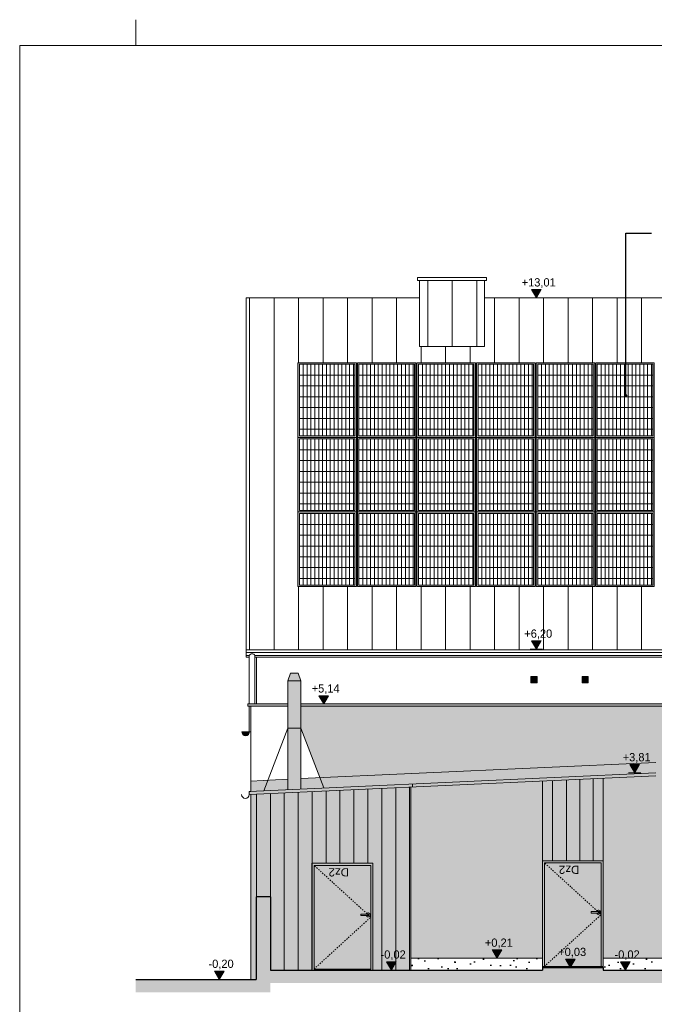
# Model space of a CAD drawing. Extents: x -547885 to -186295, y -25370 to 156194.
# Tile 186 of 256: x -437045 to -424744, y -13014 to 6080. Entities that reach past the tile are written whole.
import ezdxf

# ---------------------------------------------------------------- set-up
doc = ezdxf.new("R2010")
doc.units = 0
doc.header["$MEASUREMENT"] = 0
doc.linetypes.add('Hidden Line', pattern=[50, 25, -25])
for name, color, linetype, lineweight, true_color in [('Arch dachowki_Nr_Pióra__102', 7, 'Continuous', 9, 0xb4b4b4), ('Arch IE_Nr_Pióra__2', 7, 'Continuous', 13, 0x7f7f7f), ('arch wypelnienia_Nr_Pióra__119', 7, 'Continuous', 13, 0xd9d1d0), ('arch wypelnienia_Nr_Pióra__2', 7, 'Continuous', 13, 0x7f7f7f), ('arch wypelnienia_Nr_Pióra__82', 7, 'Continuous', 20, 0xaaaaaa), ('INWENT DACH_Nr_Pióra__102', 7, 'Continuous', 9, 0xb4b4b4), ('INWENT RURY SPUSTOWE_Nr_Pióra__102', 7, 'Continuous', 9, 0xb4b4b4), ('INWENT.ŚCIANY_Nr_Pióra__102', 7, 'Continuous', 9, 0xb4b4b4)]:
    doc.layers.add(name, color=color, linetype=linetype, lineweight=lineweight, true_color=true_color)
for name, color, linetype, lineweight in [('Arch dachowki_Nr_Pióra__21', 7, 'Continuous', 9), ('Arch drzwi_Nr_Pióra__21', 7, 'Continuous', 9), ('Arch drzwi_Nr_Pióra__5', 7, 'Continuous', 13), ('Arch opisy okien_Nr_Pióra__21', 7, 'Continuous', 9), ('Arch opisy_Nr_Pióra__21', 7, 'Continuous', 9), ('Arch stropy_Nr_Pióra__1', 7, 'Continuous', 25), ('ARCH TABELA_Nr_Pióra__21', 7, 'Continuous', 9), ('arch wypelnienia_Nr_Pióra__1', 7, 'Continuous', 25), ('arch wypelnienia_Nr_Pióra__21', 7, 'Continuous', 9), ('INWENT KONST. DREWNIANA_Nr_Pióra__21', 7, 'Continuous', 9), ('INWENT RURY SPUSTOWE_Nr_Pióra__21', 7, 'Continuous', 9), ('INWENT WYMIARY_Nr_Pióra__21', 7, 'Continuous', 9), ('INWENT.ŚCIANY_Nr_Pióra__1', 7, 'Continuous', 25), ('INWENT.ŚCIANY_Nr_Pióra__21', 7, 'Continuous', 9), ('INWENT.ŚCIANY_Nr_Pióra__5', 7, 'Continuous', 13), ('Istniejące kominy_Nr_Pióra__21', 7, 'Continuous', 9)]:
    doc.layers.add(name, color=color, linetype=linetype, lineweight=lineweight)
doc.layers.add('INWENT WYMIARY', color=7, linetype='Continuous')
doc.styles.add('GENERATED_STYLE_10', font='arial.ttf')
doc.styles.add('GENERATED_STYLE_2', font='txt')
doc.dimstyles.new('GENERATED_STYLE__13', dxfattribs={"dimtxt": 0.18, "dimasz": 109.44, "dimexe": 0.18, "dimexo": 0.0625, "dimgap": 0.09, "dimtad": 0, "dimtih": 1, "dimtoh": 1, "dimdec": 4, "dimzin": 0, "dimdsep": 46, "dimcen": 0.09, "dimadec": 0, "dimazin": 0, "dimtfac": 1, "dimtdec": 4, "dimtmove": 0, "dimatfit": 3, "dimldrblk": 'ARROWHEAD_11', "dimfxl": 0, "dimtolj": 1, "dimtzin": 0, "dimarcsym": 0})
pattern_1 = [(45, (0, 600), (-190.91883, 190.91883), [0, -180, 0, -270]), (110, (600, 600), (253.717, 92.34544), [0, -132, 0, -228])]

# ---------------------------------------------------------------- blocks, each defined once
blk = doc.blocks.new('Wymiary_108', base_point=(-425305, -12350))
at = {"layer": 'INWENT WYMIARY_Nr_Pióra__21', "linetype": 'Continuous'}
blk.add_hatch(color=256, dxfattribs=at).paths.add_polyline_path([(-425305, -12350), (-425398, -12190), (-425212, -12190)], flags=0)
for p, q in [((-425305, -12350), (-425398, -12190)), ((-425398, -12190), (-425212, -12190)), ((-425212, -12190), (-425305, -12350)), ((-425305, -12350), (-425425, -12350)), ((-425305, -12350), (-425185, -12350))]:
    blk.add_line(p, q, dxfattribs=at)
at = {"layer": 'INWENT WYMIARY_Nr_Pióra__21', "insert": (-425515, -12158), "char_height": 160, "attachment_point": 7, "style": 'GENERATED_STYLE_2'}
blk.add_mtext('{-0,02}', dxfattribs=at)
blk = doc.blocks.new('Wymiary_110', base_point=(-431151, -7190))
at = {"layer": 'INWENT WYMIARY_Nr_Pióra__21', "linetype": 'Continuous'}
blk.add_hatch(color=256, dxfattribs=at).paths.add_polyline_path([(-431151, -7190), (-431244, -7030), (-431058, -7030)], flags=0)
for p, q in [((-431151, -7190), (-431244, -7030)), ((-431244, -7030), (-431058, -7030)), ((-431058, -7030), (-431151, -7190)), ((-431151, -7190), (-431271, -7190)), ((-431151, -7190), (-431031, -7190))]:
    blk.add_line(p, q, dxfattribs=at)
at = {"layer": 'INWENT WYMIARY_Nr_Pióra__21', "insert": (-431385, -6998), "char_height": 160, "attachment_point": 7, "style": 'GENERATED_STYLE_2'}
blk.add_mtext('{+5,14}', dxfattribs=at)
blk = doc.blocks.new('Wymiary_111', base_point=(-427030, -6127))
at = {"layer": 'INWENT WYMIARY_Nr_Pióra__21', "linetype": 'Continuous'}
blk.add_hatch(color=256, dxfattribs=at).paths.add_polyline_path([(-427030, -6127), (-427123, -5967), (-426938, -5967)], flags=0)
for p, q in [((-427030, -6127), (-427123, -5967)), ((-427123, -5967), (-426938, -5967)), ((-426938, -5967), (-427030, -6127)), ((-427030, -6127), (-427150, -6127)), ((-427030, -6127), (-426910, -6127))]:
    blk.add_line(p, q, dxfattribs=at)
at = {"layer": 'INWENT WYMIARY_Nr_Pióra__21', "insert": (-427264, -5935), "char_height": 160, "attachment_point": 7, "style": 'GENERATED_STYLE_2'}
blk.add_mtext('{+6,20}', dxfattribs=at)
blk = doc.blocks.new('Wymiary_112', base_point=(-427030, 685))
at = {"layer": 'INWENT WYMIARY_Nr_Pióra__21', "linetype": 'Continuous'}
blk.add_hatch(color=256, dxfattribs=at).paths.add_polyline_path([(-427030, 685), (-427123, 845), (-426938, 845)], flags=0)
for p, q in [((-427030, 685), (-427123, 845)), ((-427123, 845), (-426938, 845)), ((-426938, 845), (-427030, 685)), ((-427030, 685), (-427150, 685)), ((-427030, 685), (-426910, 685))]:
    blk.add_line(p, q, dxfattribs=at)
at = {"layer": 'INWENT WYMIARY_Nr_Pióra__21', "insert": (-427315, 877), "char_height": 160, "attachment_point": 7, "style": 'GENERATED_STYLE_2'}
blk.add_mtext('{+13,01}', dxfattribs=at)
blk = doc.blocks.new('Wymiary_113', base_point=(-433175, -12530))
at = {"layer": 'INWENT WYMIARY_Nr_Pióra__21', "linetype": 'Continuous'}
blk.add_hatch(color=256, dxfattribs=at).paths.add_polyline_path([(-433175, -12530), (-433268, -12370), (-433083, -12370)], flags=0)
for p, q in [((-433175, -12530), (-433268, -12370)), ((-433268, -12370), (-433083, -12370)), ((-433083, -12370), (-433175, -12530)), ((-433175, -12530), (-433295, -12530)), ((-433175, -12530), (-433055, -12530))]:
    blk.add_line(p, q, dxfattribs=at)
at = {"layer": 'INWENT WYMIARY_Nr_Pióra__21', "insert": (-433385, -12338), "char_height": 160, "attachment_point": 7, "style": 'GENERATED_STYLE_2'}
blk.add_mtext('{-0,20}', dxfattribs=at)
blk = doc.blocks.new('Wymiary_114', base_point=(-429840, -12350))
at = {"layer": 'INWENT WYMIARY_Nr_Pióra__21', "linetype": 'Continuous'}
blk.add_hatch(color=256, dxfattribs=at).paths.add_polyline_path([(-429840, -12350), (-429933, -12190), (-429747, -12190)], flags=0)
for p, q in [((-429840, -12350), (-429933, -12190)), ((-429933, -12190), (-429747, -12190)), ((-429747, -12190), (-429840, -12350)), ((-429840, -12350), (-429960, -12350)), ((-429840, -12350), (-429720, -12350))]:
    blk.add_line(p, q, dxfattribs=at)
at = {"layer": 'INWENT WYMIARY_Nr_Pióra__21', "insert": (-430050, -12158), "char_height": 160, "attachment_point": 7, "style": 'GENERATED_STYLE_2'}
blk.add_mtext('{-0,02}', dxfattribs=at)
blk = doc.blocks.new('Wymiary_122', base_point=(-426374, -12300))
at = {"layer": 'INWENT WYMIARY_Nr_Pióra__21', "linetype": 'Continuous'}
blk.add_hatch(color=256, dxfattribs=at).paths.add_polyline_path([(-426374, -12300), (-426467, -12140), (-426281, -12140)], flags=0)
for p, q in [((-426374, -12300), (-426467, -12140)), ((-426467, -12140), (-426281, -12140)), ((-426281, -12140), (-426374, -12300)), ((-426374, -12300), (-426494, -12300)), ((-426374, -12300), (-426254, -12300))]:
    blk.add_line(p, q, dxfattribs=at)
at = {"layer": 'INWENT WYMIARY_Nr_Pióra__21', "insert": (-426607, -12108), "char_height": 160, "attachment_point": 7, "style": 'GENERATED_STYLE_2'}
blk.add_mtext('{+0,03}', dxfattribs=at)
blk = doc.blocks.new('Wymiary_123', base_point=(-427795, -12120))
at = {"layer": 'INWENT WYMIARY_Nr_Pióra__21', "linetype": 'Continuous'}
blk.add_hatch(color=256, dxfattribs=at).paths.add_polyline_path([(-427795, -12120), (-427888, -11960), (-427702, -11960)], flags=0)
for p, q in [((-427795, -12120), (-427888, -11960)), ((-427888, -11960), (-427702, -11960)), ((-427702, -11960), (-427795, -12120)), ((-427795, -12120), (-427915, -12120)), ((-427795, -12120), (-427675, -12120))]:
    blk.add_line(p, q, dxfattribs=at)
at = {"layer": 'INWENT WYMIARY_Nr_Pióra__21', "insert": (-428028, -11928), "char_height": 160, "attachment_point": 7, "style": 'GENERATED_STYLE_2'}
blk.add_mtext('{+0,21}', dxfattribs=at)
blk = doc.blocks.new('Wymiary_124', base_point=(-425123, -8524))
at = {"layer": 'INWENT WYMIARY_Nr_Pióra__21', "linetype": 'Continuous'}
blk.add_hatch(color=256, dxfattribs=at).paths.add_polyline_path([(-425123, -8524), (-425216, -8364), (-425030, -8364)], flags=0)
for p, q in [((-425123, -8524), (-425216, -8364)), ((-425216, -8364), (-425030, -8364)), ((-425030, -8364), (-425123, -8524)), ((-425123, -8524), (-425243, -8524)), ((-425123, -8524), (-425003, -8524))]:
    blk.add_line(p, q, dxfattribs=at)
at = {"layer": 'INWENT WYMIARY_Nr_Pióra__21', "insert": (-425357, -8332), "char_height": 160, "attachment_point": 7, "style": 'GENERATED_STYLE_2'}
blk.add_mtext('{+3,81}', dxfattribs=at)
blk = doc.blocks.new('ARROWHEAD_11')
at = {"color": 0, "linetype": 'Continuous', "lineweight": 0}
blk.add_line((0, 0), (-1, 0), dxfattribs=at)
at = {"color": 0, "linetype": 'Continuous', "lineweight": 0, "const_width": 0.25, "flags": 128}
blk.add_lwpolyline([(-0.125, 0, 1), (0.125, 0, 1)], format="xyb", close=True, dxfattribs=at)

msp = doc.modelspace()

# ---------------------------------------------------------------- hatches: boundary and pattern name
at = {"layer": 'arch wypelnienia_Nr_Pióra__1', "linetype": 'Continuous'}
h = msp.add_hatch(dxfattribs=at)
h.set_pattern_fill('Carpet', color=256, style=0, pattern_type=2)
h.set_pattern_definition(pattern_1)
h.paths.add_polyline_path([(-429464.3, -12329.6), (-429489.3, -12329.6), (-429489.3, -12349.6), (-429464.3, -12349.6), (-426914.3, -12349.6), (-426914.3, -12299.6), (-426914.3, -12119.6), (-429464.3, -12119.6), (-429464.3, -12217.7)], flags=0)
h = msp.add_hatch(dxfattribs=at)
h.set_pattern_fill('Carpet', color=256, style=0, pattern_type=2)
h.set_pattern_definition(pattern_1)
h.paths.add_polyline_path([(-425734.3, -12119.6), (-425734.3, -12299.6), (-425734.3, -12349.6), (-424744.3, -12349.6), (-424744.3, -12319.6), (-420434.3, -12319.6), (-420434.3, -12119.6), (-424744.3, -12119.6)], flags=0)
at = {"layer": 'arch wypelnienia_Nr_Pióra__119', "linetype": 'Continuous', "lineweight": 0, "true_color": 0x363434}
h = msp.add_hatch(color=250, dxfattribs=at)
h.paths.add_polyline_path([(-420434.3, -7229.6), (-431594.3, -7229.6), (-431594.3, -7658.9), (-431225, -8621), (-428465.1, -8494.8), (-424714.4, -8323.3), (-424714.4, -8523.5), (-424714.4, -8583.5), (-424744.3, -8584.9), (-424744.3, -12119.6), (-420434.3, -12119.6)], flags=0)
h.paths.add_polyline_path([(-423174.3, -10609.6), (-421804.3, -10609.6), (-421804.3, -9759.6), (-423174.3, -9759.6)], flags=0)
for points in [[(-425734.3, -10229.6), (-425734.3, -12119.6), (-424744.3, -12119.6), (-424744.3, -8584.9), (-425734.3, -8630.2)], [(-429464.3, -8801), (-429464.3, -12119.6), (-426914.3, -12119.6), (-426914.3, -10229.6), (-426914.3, -8684.2)]]:
    msp.add_hatch(color=250, dxfattribs=at).paths.add_polyline_path(points, flags=0)
at = {"layer": 'arch wypelnienia_Nr_Pióra__2', "linetype": 'Continuous', "lineweight": 0, "true_color": 0x1f1f1f}
msp.add_hatch(color=250, dxfattribs=at).paths.add_polyline_path([(-431844.3, -8849.5), (-431594.3, -8838.1), (-431594.3, -6739.6), (-431644.3, -6589.6), (-431794.3, -6589.6), (-431844.3, -6739.6)], flags=0)
at = {"layer": 'arch wypelnienia_Nr_Pióra__2', "linetype": 'Continuous'}
for points in [[(-431844.3, -7189.6), (-432624.3, -7189.6), (-432624.3, -7229.6), (-431844.3, -7229.6)], [(-420374.3, -7189.6), (-431594.3, -7189.6), (-431594.3, -7229.6), (-420374.3, -7229.6)], [(-432589.3, -7729.6), (-432739.3, -7729.6, 1)], [(-431594.3, -8637.9), (-431594.3, -8838.1), (-431149.5, -8817.7), (-428465.1, -8695), (-424744.3, -8524.9), (-424714.4, -8523.5), (-424714.4, -8323.3), (-428465.1, -8494.8), (-431225, -8621)], [(-432365.2, -8873.8), (-432594.3, -8886.4), (-432594.3, -8944.3), (-429464.3, -8801), (-424714.4, -8583.5), (-424714.4, -8523.5), (-429464.3, -8741)], [(-432564.3, -8884.7), (-432309.6, -8870.8), (-431844.3, -8849.5), (-431844.3, -8649.3), (-432231.3, -8667), (-432564.3, -8684.5)], [(-426814.3, -10229.6), (-425734.3, -10229.6), (-425734.3, -8630.2), (-426914.3, -8684.2), (-426914.3, -10229.6)], [(-432456.6, -10929.6), (-432184.3, -10929.6), (-432184.3, -12349.6), (-431379.3, -12349.6), (-431379.3, -10929.6), (-431379.3, -10279.6), (-430199.3, -10279.6), (-430199.3, -12349.6), (-429489.3, -12349.6), (-429489.3, -12329.6), (-429464.3, -12329.6), (-429464.3, -10279.6), (-429464.3, -8801), (-432456.6, -8938)], [(-431379.3, -12349.6), (-430199.3, -12349.6), (-430199.3, -10279.6), (-431379.3, -10279.6)], [(-426914.3, -12299.6), (-425734.3, -12299.6), (-425734.3, -10229.6), (-426914.3, -10229.6)]]:
    msp.add_hatch(color=256, dxfattribs=at).paths.add_polyline_path(points, flags=0)
at = {"layer": 'arch wypelnienia_Nr_Pióra__2', "linetype": 'Continuous', "lineweight": 0, "true_color": 0x3f3f3f}
msp.add_hatch(color=250, dxfattribs=at).paths.add_polyline_path([(-432564.3, -12529.6), (-432464.3, -12529.6), (-432464.3, -10929.6), (-432456.6, -10929.6), (-432456.6, -8938), (-432564.3, -8942.9)], flags=0)
at = {"layer": 'arch wypelnienia_Nr_Pióra__21', "linetype": 'Continuous'}
msp.add_hatch(color=256, dxfattribs=at).paths.add_polyline_path([(-434794.3, -12529.6), (-434794.3, -12779.6), (-432184.3, -12779.6), (-432184.3, -12599.6), (-418934.2, -12599.6), (-418934.2, -12349.6), (-425734.3, -12349.6), (-425734.3, -12299.6), (-426914.3, -12299.6), (-426914.3, -12349.6), (-432184.3, -12349.6), (-432184.3, -10929.6), (-432464.3, -10929.6), (-432464.3, -12529.6)], flags=0)
at = {"layer": 'arch wypelnienia_Nr_Pióra__82', "linetype": 'Continuous'}
h = msp.add_hatch(color=256, dxfattribs=at)
h.paths.add_polyline_path([(-431654.3, -573), (-430519.3, -573), (-430519.3, -2019.6), (-431654.3, -2019.6)], flags=0)
h.paths.add_polyline_path([(-431624.3, -1989.6), (-430549.3, -1989.6), (-430549.3, -603), (-431624.3, -603)], flags=0)
h = msp.add_hatch(dxfattribs=at)
h.set_pattern_fill('Grid_30x30', color=256, style=0, pattern_type=2)
h.set_pattern_definition([(0, (-431624.34, -602.97), (0, 210), []), (90, (-431624.335, -602.97), (-75, 0), [])])
h.paths.add_polyline_path([(-431624.3, -603), (-430549.3, -603), (-430549.3, -1989.6), (-431624.3, -1989.6)], flags=0)
h = msp.add_hatch(color=256, dxfattribs=at)
h.paths.add_polyline_path([(-430499.3, -573), (-429364.3, -573), (-429364.3, -2019.6), (-430499.3, -2019.6)], flags=0)
h.paths.add_polyline_path([(-430469.3, -1989.6), (-429394.3, -1989.6), (-429394.3, -603), (-430469.3, -603)], flags=0)
h = msp.add_hatch(dxfattribs=at)
h.set_pattern_fill('Grid_30x30', color=256, style=0, pattern_type=2)
h.set_pattern_definition([(0, (-430469.34, -602.97), (0, 210), []), (90, (-430469.335, -602.97), (-75, 0), [])])
h.paths.add_polyline_path([(-430469.3, -603), (-429394.3, -603), (-429394.3, -1989.6), (-430469.3, -1989.6)], flags=0)
h = msp.add_hatch(color=256, dxfattribs=at)
h.paths.add_polyline_path([(-429344.3, -573), (-428209.3, -573), (-428209.3, -2019.6), (-429344.3, -2019.6)], flags=0)
h.paths.add_polyline_path([(-429314.3, -1989.6), (-428239.3, -1989.6), (-428239.3, -603), (-429314.3, -603)], flags=0)
h = msp.add_hatch(dxfattribs=at)
h.set_pattern_fill('Grid_30x30', color=256, style=0, pattern_type=2)
h.set_pattern_definition([(0, (-429314.34, -602.97), (0, 210), []), (90, (-429314.335, -602.97), (-75, 0), [])])
h.paths.add_polyline_path([(-429314.3, -603), (-428239.3, -603), (-428239.3, -1989.6), (-429314.3, -1989.6)], flags=0)
h = msp.add_hatch(color=256, dxfattribs=at)
h.paths.add_polyline_path([(-428189.3, -573), (-427054.3, -573), (-427054.3, -2019.6), (-428189.3, -2019.6)], flags=0)
h.paths.add_polyline_path([(-428159.3, -1989.6), (-427084.3, -1989.6), (-427084.3, -603), (-428159.3, -603)], flags=0)
h = msp.add_hatch(dxfattribs=at)
h.set_pattern_fill('Grid_30x30', color=256, style=0, pattern_type=2)
h.set_pattern_definition([(0, (-428159.34, -602.97), (0, 210), []), (90, (-428159.335, -602.97), (-75, 0), [])])
h.paths.add_polyline_path([(-428159.3, -603), (-427084.3, -603), (-427084.3, -1989.6), (-428159.3, -1989.6)], flags=0)
h = msp.add_hatch(color=256, dxfattribs=at)
h.paths.add_polyline_path([(-427034.3, -573), (-425899.3, -573), (-425899.3, -2019.6), (-427034.3, -2019.6)], flags=0)
h.paths.add_polyline_path([(-427004.3, -1989.6), (-425929.3, -1989.6), (-425929.3, -603), (-427004.3, -603)], flags=0)
h = msp.add_hatch(dxfattribs=at)
h.set_pattern_fill('Grid_30x30', color=256, style=0, pattern_type=2)
h.set_pattern_definition([(0, (-427004.34, -602.97), (0, 210), []), (90, (-427004.335, -602.97), (-75, 0), [])])
h.paths.add_polyline_path([(-427004.3, -603), (-425929.3, -603), (-425929.3, -1989.6), (-427004.3, -1989.6)], flags=0)
h = msp.add_hatch(color=256, dxfattribs=at)
h.paths.add_polyline_path([(-425879.3, -573), (-424744.3, -573), (-424744.3, -2019.6), (-425879.3, -2019.6)], flags=0)
h.paths.add_polyline_path([(-425849.3, -1989.6), (-424774.3, -1989.6), (-424774.3, -603), (-425849.3, -603)], flags=0)
h = msp.add_hatch(dxfattribs=at)
h.set_pattern_fill('Grid_30x30', color=256, style=0, pattern_type=2)
h.set_pattern_definition([(0, (-425849.34, -602.97), (0, 210), []), (90, (-425849.335, -602.97), (-75, 0), [])])
h.paths.add_polyline_path([(-425849.3, -603), (-424774.3, -603), (-424774.3, -1989.6), (-425849.3, -1989.6)], flags=0)
h = msp.add_hatch(color=256, dxfattribs=at)
h.paths.add_polyline_path([(-431654.3, -2019.6), (-430519.3, -2019.6), (-430519.3, -3466.2), (-431654.3, -3466.2)], flags=0)
h.paths.add_polyline_path([(-431624.3, -3436.2), (-430549.3, -3436.2), (-430549.3, -2049.6), (-431624.3, -2049.6)], flags=0)
h = msp.add_hatch(dxfattribs=at)
h.set_pattern_fill('Grid_30x30', color=256, style=0, pattern_type=2)
h.set_pattern_definition([(0, (-431624.34, -2049.6), (0, 210), []), (90, (-431624.335, -2049.61), (-75, 0), [])])
h.paths.add_polyline_path([(-431624.3, -2049.6), (-430549.3, -2049.6), (-430549.3, -3436.2), (-431624.3, -3436.2)], flags=0)
h = msp.add_hatch(color=256, dxfattribs=at)
h.paths.add_polyline_path([(-430499.3, -2019.6), (-429364.3, -2019.6), (-429364.3, -3466.2), (-430499.3, -3466.2)], flags=0)
h.paths.add_polyline_path([(-430469.3, -3436.2), (-429394.3, -3436.2), (-429394.3, -2049.6), (-430469.3, -2049.6)], flags=0)
h = msp.add_hatch(dxfattribs=at)
h.set_pattern_fill('Grid_30x30', color=256, style=0, pattern_type=2)
h.set_pattern_definition([(0, (-430469.34, -2049.6), (0, 210), []), (90, (-430469.335, -2049.61), (-75, 0), [])])
h.paths.add_polyline_path([(-430469.3, -2049.6), (-429394.3, -2049.6), (-429394.3, -3436.2), (-430469.3, -3436.2)], flags=0)
h = msp.add_hatch(color=256, dxfattribs=at)
h.paths.add_polyline_path([(-429344.3, -2019.6), (-428209.3, -2019.6), (-428209.3, -3466.2), (-429344.3, -3466.2)], flags=0)
h.paths.add_polyline_path([(-429314.3, -3436.2), (-428239.3, -3436.2), (-428239.3, -2049.6), (-429314.3, -2049.6)], flags=0)
h = msp.add_hatch(dxfattribs=at)
h.set_pattern_fill('Grid_30x30', color=256, style=0, pattern_type=2)
h.set_pattern_definition([(0, (-429314.34, -2049.6), (0, 210), []), (90, (-429314.335, -2049.61), (-75, 0), [])])
h.paths.add_polyline_path([(-429314.3, -2049.6), (-428239.3, -2049.6), (-428239.3, -3436.2), (-429314.3, -3436.2)], flags=0)
h = msp.add_hatch(color=256, dxfattribs=at)
h.paths.add_polyline_path([(-428189.3, -2019.6), (-427054.3, -2019.6), (-427054.3, -3466.2), (-428189.3, -3466.2)], flags=0)
h.paths.add_polyline_path([(-428159.3, -3436.2), (-427084.3, -3436.2), (-427084.3, -2049.6), (-428159.3, -2049.6)], flags=0)
h = msp.add_hatch(dxfattribs=at)
h.set_pattern_fill('Grid_30x30', color=256, style=0, pattern_type=2)
h.set_pattern_definition([(0, (-428159.34, -2049.6), (0, 210), []), (90, (-428159.335, -2049.61), (-75, 0), [])])
h.paths.add_polyline_path([(-428159.3, -2049.6), (-427084.3, -2049.6), (-427084.3, -3436.2), (-428159.3, -3436.2)], flags=0)
h = msp.add_hatch(color=256, dxfattribs=at)
h.paths.add_polyline_path([(-427034.3, -2019.6), (-425899.3, -2019.6), (-425899.3, -3466.2), (-427034.3, -3466.2)], flags=0)
h.paths.add_polyline_path([(-427004.3, -3436.2), (-425929.3, -3436.2), (-425929.3, -2049.6), (-427004.3, -2049.6)], flags=0)
h = msp.add_hatch(dxfattribs=at)
h.set_pattern_fill('Grid_30x30', color=256, style=0, pattern_type=2)
h.set_pattern_definition([(0, (-427004.34, -2049.6), (0, 210), []), (90, (-427004.335, -2049.61), (-75, 0), [])])
h.paths.add_polyline_path([(-427004.3, -2049.6), (-425929.3, -2049.6), (-425929.3, -3436.2), (-427004.3, -3436.2)], flags=0)
h = msp.add_hatch(color=256, dxfattribs=at)
h.paths.add_polyline_path([(-425879.3, -2019.6), (-424744.3, -2019.6), (-424744.3, -3466.2), (-425879.3, -3466.2)], flags=0)
h.paths.add_polyline_path([(-425849.3, -3436.2), (-424774.3, -3436.2), (-424774.3, -2049.6), (-425849.3, -2049.6)], flags=0)
h = msp.add_hatch(dxfattribs=at)
h.set_pattern_fill('Grid_30x30', color=256, style=0, pattern_type=2)
h.set_pattern_definition([(0, (-425849.34, -2049.6), (0, 210), []), (90, (-425849.335, -2049.61), (-75, 0), [])])
h.paths.add_polyline_path([(-425849.3, -2049.6), (-424774.3, -2049.6), (-424774.3, -3436.2), (-425849.3, -3436.2)], flags=0)
h = msp.add_hatch(color=256, dxfattribs=at)
h.paths.add_polyline_path([(-431654.3, -3466.2), (-430519.3, -3466.2), (-430519.3, -4912.9), (-431654.3, -4912.9)], flags=0)
h.paths.add_polyline_path([(-431624.3, -4882.9), (-430549.3, -4882.9), (-430549.3, -3496.2), (-431624.3, -3496.2)], flags=0)
h = msp.add_hatch(dxfattribs=at)
h.set_pattern_fill('Grid_30x30', color=256, style=0, pattern_type=2)
h.set_pattern_definition([(0, (-431624.34, -3496.25), (0, 210), []), (90, (-431624.335, -3496.25), (-75, 0), [])])
h.paths.add_polyline_path([(-431624.3, -3496.2), (-430549.3, -3496.2), (-430549.3, -4882.9), (-431624.3, -4882.9)], flags=0)
h = msp.add_hatch(color=256, dxfattribs=at)
h.paths.add_polyline_path([(-430499.3, -3466.2), (-429364.3, -3466.2), (-429364.3, -4912.9), (-430499.3, -4912.9)], flags=0)
h.paths.add_polyline_path([(-430469.3, -4882.9), (-429394.3, -4882.9), (-429394.3, -3496.2), (-430469.3, -3496.2)], flags=0)
h = msp.add_hatch(dxfattribs=at)
h.set_pattern_fill('Grid_30x30', color=256, style=0, pattern_type=2)
h.set_pattern_definition([(0, (-430469.34, -3496.25), (0, 210), []), (90, (-430469.335, -3496.25), (-75, 0), [])])
h.paths.add_polyline_path([(-430469.3, -3496.2), (-429394.3, -3496.2), (-429394.3, -4882.9), (-430469.3, -4882.9)], flags=0)
h = msp.add_hatch(color=256, dxfattribs=at)
h.paths.add_polyline_path([(-429344.3, -3466.2), (-428209.3, -3466.2), (-428209.3, -4912.9), (-429344.3, -4912.9)], flags=0)
h.paths.add_polyline_path([(-429314.3, -4882.9), (-428239.3, -4882.9), (-428239.3, -3496.2), (-429314.3, -3496.2)], flags=0)
h = msp.add_hatch(dxfattribs=at)
h.set_pattern_fill('Grid_30x30', color=256, style=0, pattern_type=2)
h.set_pattern_definition([(0, (-429314.34, -3496.25), (0, 210), []), (90, (-429314.335, -3496.25), (-75, 0), [])])
h.paths.add_polyline_path([(-429314.3, -3496.2), (-428239.3, -3496.2), (-428239.3, -4882.9), (-429314.3, -4882.9)], flags=0)
h = msp.add_hatch(color=256, dxfattribs=at)
h.paths.add_polyline_path([(-428189.3, -3466.2), (-427054.3, -3466.2), (-427054.3, -4912.9), (-428189.3, -4912.9)], flags=0)
h.paths.add_polyline_path([(-428159.3, -4882.9), (-427084.3, -4882.9), (-427084.3, -3496.2), (-428159.3, -3496.2)], flags=0)
h = msp.add_hatch(dxfattribs=at)
h.set_pattern_fill('Grid_30x30', color=256, style=0, pattern_type=2)
h.set_pattern_definition([(0, (-428159.34, -3496.25), (0, 210), []), (90, (-428159.335, -3496.25), (-75, 0), [])])
h.paths.add_polyline_path([(-428159.3, -3496.2), (-427084.3, -3496.2), (-427084.3, -4882.9), (-428159.3, -4882.9)], flags=0)
h = msp.add_hatch(color=256, dxfattribs=at)
h.paths.add_polyline_path([(-427034.3, -3466.2), (-425899.3, -3466.2), (-425899.3, -4912.9), (-427034.3, -4912.9)], flags=0)
h.paths.add_polyline_path([(-427004.3, -4882.9), (-425929.3, -4882.9), (-425929.3, -3496.2), (-427004.3, -3496.2)], flags=0)
h = msp.add_hatch(dxfattribs=at)
h.set_pattern_fill('Grid_30x30', color=256, style=0, pattern_type=2)
h.set_pattern_definition([(0, (-427004.34, -3496.25), (0, 210), []), (90, (-427004.335, -3496.25), (-75, 0), [])])
h.paths.add_polyline_path([(-427004.3, -3496.2), (-425929.3, -3496.2), (-425929.3, -4882.9), (-427004.3, -4882.9)], flags=0)
h = msp.add_hatch(color=256, dxfattribs=at)
h.paths.add_polyline_path([(-425879.3, -3466.2), (-424744.3, -3466.2), (-424744.3, -4912.9), (-425879.3, -4912.9)], flags=0)
h.paths.add_polyline_path([(-425849.3, -4882.9), (-424774.3, -4882.9), (-424774.3, -3496.2), (-425849.3, -3496.2)], flags=0)
h = msp.add_hatch(dxfattribs=at)
h.set_pattern_fill('Grid_30x30', color=256, style=0, pattern_type=2)
h.set_pattern_definition([(0, (-425849.34, -3496.25), (0, 210), []), (90, (-425849.335, -3496.25), (-75, 0), [])])
h.paths.add_polyline_path([(-425849.3, -3496.2), (-424774.3, -3496.2), (-424774.3, -4882.9), (-425849.3, -4882.9)], flags=0)

# ---------------------------------------------------------------- linework, layer by layer
at = {"layer": 'Arch dachowki_Nr_Pióra__102', "linetype": 'Continuous'}
for p, q in [((-429134.5, -257.9), (-429134.5, 1020.4)), ((-428659.5, -257.9), (-428659.5, 1020.4)), ((-428184.5, -257.9), (-428184.5, 1020.4)), ((-432589.3, -6140), (-432589.3, 685.2)), ((-432114.3, -6140), (-432114.3, 685.2)), ((-431639.3, -573), (-431639.3, 685.2)), ((-431164.3, -573), (-431164.3, 685.2)), ((-430689.3, -573), (-430689.3, 685.2)), ((-430214.3, -573), (-430214.3, 685.2)), ((-429739.3, -573), (-429739.3, 685.2)), ((-427839.3, -573), (-427839.3, 685.2)), ((-427364.3, -573), (-427364.3, 685.2)), ((-426889.3, -573), (-426889.3, 685.2)), ((-426414.3, -573), (-426414.3, 685.2)), ((-425939.3, -573), (-425939.3, 685.2)), ((-425464.3, -573), (-425464.3, 685.2)), ((-424989.3, -573), (-424989.3, 685.2)), ((-429264.3, -573), (-429264.3, -257.9)), ((-428789.3, -573), (-428789.3, -257.9)), ((-428314.3, -573), (-428314.3, -257.9)), ((-431639.3, -6140), (-431639.3, -4912.9)), ((-431164.3, -6140), (-431164.3, -4912.9)), ((-430689.3, -6140), (-430689.3, -4912.9)), ((-430214.3, -6140), (-430214.3, -4912.9)), ((-429739.3, -6140), (-429739.3, -4912.9)), ((-429264.3, -6140), (-429264.3, -4912.9)), ((-428789.3, -6140), (-428789.3, -4912.9)), ((-428314.3, -6140), (-428314.3, -4912.9)), ((-427839.3, -6140), (-427839.3, -4912.9)), ((-427364.3, -6140), (-427364.3, -4912.9)), ((-426889.3, -6140), (-426889.3, -4912.9)), ((-426414.3, -6140), (-426414.3, -4912.9)), ((-425939.3, -6140), (-425939.3, -4912.9)), ((-425464.3, -6140), (-425464.3, -4912.9)), ((-424989.3, -6140), (-424989.3, -4912.9))]:
    msp.add_line(p, q, dxfattribs=at)
at = {"layer": 'Arch dachowki_Nr_Pióra__21', "linetype": 'Continuous'}
for p, q in [((-431594.3, -8637.9), (-424714.4, -8323.3)), ((-432564.3, -8684.5), (-431844.3, -8649.3))]:
    msp.add_line(p, q, dxfattribs=at)
at = {"layer": 'Arch drzwi_Nr_Pióra__21', "linetype": 'Continuous'}
for p, q in [((-426874.3, -10269.6), (-426874.3, -12279.6)), ((-426874.3, -10269.6), (-425774.3, -10269.6)), ((-425774.3, -10269.6), (-425774.3, -12279.6)), ((-431339.3, -10319.6), (-430239.3, -10319.6)), ((-431339.3, -10319.6), (-431339.3, -12329.6)), ((-430239.3, -10319.6), (-430239.3, -12329.6)), ((-430434.3, -11294.6), (-430434.3, -11264.6)), ((-430434.3, -11264.6), (-430274.3, -11264.6)), ((-430274.3, -11264.6), (-430274.3, -11294.6)), ((-425969.3, -11214.6), (-425809.3, -11214.6)), ((-425969.3, -11244.6), (-425969.3, -11214.6)), ((-425809.3, -11244.6), (-425969.3, -11244.6)), ((-425809.3, -11214.6), (-425809.3, -11244.6)), ((-430274.3, -11294.6), (-430434.3, -11294.6)), ((-431339.3, -12329.6), (-430239.3, -12329.6))]:
    msp.add_line(p, q, dxfattribs=at)
for centre in [(-430289.3, -11279.6), (-425824.3, -11229.6)]:
    msp.add_arc(centre, 40, 202.02431, 157.97569, dxfattribs=at)
at = {"layer": 'Arch drzwi_Nr_Pióra__5', "linetype": 'Hidden Line'}
for p, q in [((-425774.3, -11274.6), (-426874.3, -10269.6)), ((-430239.3, -11324.6), (-431339.3, -10319.6)), ((-431339.3, -12329.6), (-430239.3, -11324.6)), ((-426874.3, -12279.6), (-425774.3, -11274.6))]:
    msp.add_line(p, q, dxfattribs=at)
at = {"layer": 'Arch IE_Nr_Pióra__2', "linetype": 'Continuous'}
for p, q in [((-430519.3, -573), (-431654.3, -573)), ((-431654.3, -573), (-431654.3, -2019.6)), ((-431624.3, -603), (-431624.3, -1989.6)), ((-430549.3, -603), (-431624.3, -603)), ((-430549.3, -1989.6), (-430549.3, -603)), ((-430519.3, -2019.6), (-430519.3, -573)), ((-429364.3, -573), (-430499.3, -573)), ((-430499.3, -573), (-430499.3, -2019.6)), ((-430469.3, -603), (-430469.3, -1989.6)), ((-429394.3, -603), (-430469.3, -603)), ((-429394.3, -1989.6), (-429394.3, -603)), ((-429364.3, -2019.6), (-429364.3, -573)), ((-428209.3, -573), (-429344.3, -573)), ((-429344.3, -573), (-429344.3, -2019.6)), ((-429314.3, -603), (-429314.3, -1989.6)), ((-428239.3, -603), (-429314.3, -603)), ((-428239.3, -1989.6), (-428239.3, -603)), ((-428209.3, -2019.6), (-428209.3, -573)), ((-427054.3, -573), (-428189.3, -573)), ((-428189.3, -573), (-428189.3, -2019.6)), ((-428159.3, -603), (-428159.3, -1989.6)), ((-427084.3, -603), (-428159.3, -603)), ((-427084.3, -1989.6), (-427084.3, -603)), ((-427054.3, -2019.6), (-427054.3, -573)), ((-425899.3, -573), (-427034.3, -573)), ((-427034.3, -573), (-427034.3, -2019.6)), ((-427004.3, -603), (-427004.3, -1989.6)), ((-425929.3, -603), (-427004.3, -603)), ((-425929.3, -1989.6), (-425929.3, -603)), ((-425899.3, -2019.6), (-425899.3, -573)), ((-424744.3, -573), (-425879.3, -573)), ((-425879.3, -573), (-425879.3, -2019.6)), ((-425849.3, -603), (-425849.3, -1989.6)), ((-424774.3, -603), (-425849.3, -603)), ((-424774.3, -1989.6), (-424774.3, -603)), ((-424744.3, -2019.6), (-424744.3, -573)), ((-430519.3, -2019.6), (-431654.3, -2019.6)), ((-431654.3, -2019.6), (-431654.3, -3466.2)), ((-431654.3, -2019.6), (-430519.3, -2019.6)), ((-431624.3, -1989.6), (-430549.3, -1989.6)), ((-431624.3, -2049.6), (-431624.3, -3436.2)), ((-430549.3, -2049.6), (-431624.3, -2049.6)), ((-430549.3, -3436.2), (-430549.3, -2049.6)), ((-430519.3, -3466.2), (-430519.3, -2019.6)), ((-429364.3, -2019.6), (-430499.3, -2019.6)), ((-430499.3, -2019.6), (-430499.3, -3466.2)), ((-430499.3, -2019.6), (-429364.3, -2019.6)), ((-430469.3, -1989.6), (-429394.3, -1989.6)), ((-430469.3, -2049.6), (-430469.3, -3436.2)), ((-429394.3, -2049.6), (-430469.3, -2049.6)), ((-429394.3, -3436.2), (-429394.3, -2049.6)), ((-429364.3, -3466.2), (-429364.3, -2019.6)), ((-429344.3, -2019.6), (-428209.3, -2019.6)), ((-428209.3, -2019.6), (-429344.3, -2019.6)), ((-429344.3, -2019.6), (-429344.3, -3466.2)), ((-429314.3, -1989.6), (-428239.3, -1989.6)), ((-429314.3, -2049.6), (-429314.3, -3436.2)), ((-428239.3, -2049.6), (-429314.3, -2049.6)), ((-428239.3, -3436.2), (-428239.3, -2049.6)), ((-428209.3, -3466.2), (-428209.3, -2019.6)), ((-428189.3, -2019.6), (-427054.3, -2019.6)), ((-427054.3, -2019.6), (-428189.3, -2019.6)), ((-428189.3, -2019.6), (-428189.3, -3466.2)), ((-428159.3, -1989.6), (-427084.3, -1989.6)), ((-428159.3, -2049.6), (-428159.3, -3436.2)), ((-427084.3, -2049.6), (-428159.3, -2049.6)), ((-427084.3, -3436.2), (-427084.3, -2049.6)), ((-427054.3, -3466.2), (-427054.3, -2019.6)), ((-427034.3, -2019.6), (-425899.3, -2019.6)), ((-425899.3, -2019.6), (-427034.3, -2019.6)), ((-427034.3, -2019.6), (-427034.3, -3466.2)), ((-427004.3, -1989.6), (-425929.3, -1989.6)), ((-427004.3, -2049.6), (-427004.3, -3436.2)), ((-425929.3, -2049.6), (-427004.3, -2049.6)), ((-425929.3, -3436.2), (-425929.3, -2049.6)), ((-425899.3, -3466.2), (-425899.3, -2019.6)), ((-425879.3, -2019.6), (-424744.3, -2019.6)), ((-424744.3, -2019.6), (-425879.3, -2019.6)), ((-425879.3, -2019.6), (-425879.3, -3466.2)), ((-425849.3, -1989.6), (-424774.3, -1989.6)), ((-425849.3, -2049.6), (-425849.3, -3436.2)), ((-424774.3, -2049.6), (-425849.3, -2049.6)), ((-424774.3, -3436.2), (-424774.3, -2049.6)), ((-424744.3, -3466.2), (-424744.3, -2019.6)), ((-431624.3, -3436.2), (-430549.3, -3436.2)), ((-430469.3, -3436.2), (-429394.3, -3436.2)), ((-429314.3, -3436.2), (-428239.3, -3436.2)), ((-428159.3, -3436.2), (-427084.3, -3436.2)), ((-427004.3, -3436.2), (-425929.3, -3436.2)), ((-425849.3, -3436.2), (-424774.3, -3436.2)), ((-431654.3, -3466.2), (-430519.3, -3466.2)), ((-430519.3, -3466.2), (-431654.3, -3466.2)), ((-431654.3, -3466.2), (-431654.3, -4912.9)), ((-431624.3, -3496.2), (-431624.3, -4882.9)), ((-430549.3, -3496.2), (-431624.3, -3496.2)), ((-430549.3, -4882.9), (-430549.3, -3496.2)), ((-430519.3, -4912.9), (-430519.3, -3466.2)), ((-430499.3, -3466.2), (-429364.3, -3466.2)), ((-429364.3, -3466.2), (-430499.3, -3466.2)), ((-430499.3, -3466.2), (-430499.3, -4912.9)), ((-430469.3, -3496.2), (-430469.3, -4882.9)), ((-429394.3, -3496.2), (-430469.3, -3496.2)), ((-429394.3, -4882.9), (-429394.3, -3496.2)), ((-429364.3, -4912.9), (-429364.3, -3466.2)), ((-428209.3, -3466.2), (-429344.3, -3466.2)), ((-429344.3, -3466.2), (-429344.3, -4912.9)), ((-429344.3, -3466.2), (-428209.3, -3466.2)), ((-429314.3, -3496.2), (-429314.3, -4882.9)), ((-428239.3, -3496.2), (-429314.3, -3496.2)), ((-428239.3, -4882.9), (-428239.3, -3496.2)), ((-428209.3, -4912.9), (-428209.3, -3466.2)), ((-427054.3, -3466.2), (-428189.3, -3466.2)), ((-428189.3, -3466.2), (-428189.3, -4912.9)), ((-428189.3, -3466.2), (-427054.3, -3466.2)), ((-428159.3, -3496.2), (-428159.3, -4882.9)), ((-427084.3, -3496.2), (-428159.3, -3496.2)), ((-427084.3, -4882.9), (-427084.3, -3496.2)), ((-427054.3, -4912.9), (-427054.3, -3466.2)), ((-425899.3, -3466.2), (-427034.3, -3466.2)), ((-427034.3, -3466.2), (-427034.3, -4912.9)), ((-427034.3, -3466.2), (-425899.3, -3466.2)), ((-427004.3, -3496.2), (-427004.3, -4882.9)), ((-425929.3, -3496.2), (-427004.3, -3496.2)), ((-425929.3, -4882.9), (-425929.3, -3496.2)), ((-425899.3, -4912.9), (-425899.3, -3466.2)), ((-424744.3, -3466.2), (-425879.3, -3466.2)), ((-425879.3, -3466.2), (-425879.3, -4912.9)), ((-425879.3, -3466.2), (-424744.3, -3466.2)), ((-425849.3, -3496.2), (-425849.3, -4882.9)), ((-424774.3, -3496.2), (-425849.3, -3496.2)), ((-424774.3, -4882.9), (-424774.3, -3496.2)), ((-424744.3, -4912.9), (-424744.3, -3466.2)), ((-431654.3, -4912.9), (-430519.3, -4912.9)), ((-431624.3, -4882.9), (-430549.3, -4882.9)), ((-430499.3, -4912.9), (-429364.3, -4912.9)), ((-430469.3, -4882.9), (-429394.3, -4882.9)), ((-429344.3, -4912.9), (-428209.3, -4912.9)), ((-429314.3, -4882.9), (-428239.3, -4882.9)), ((-428189.3, -4912.9), (-427054.3, -4912.9)), ((-428159.3, -4882.9), (-427084.3, -4882.9)), ((-427034.3, -4912.9), (-425899.3, -4912.9)), ((-427004.3, -4882.9), (-425929.3, -4882.9)), ((-425879.3, -4912.9), (-424744.3, -4912.9)), ((-425849.3, -4882.9), (-424774.3, -4882.9))]:
    msp.add_line(p, q, dxfattribs=at)
at = {"layer": 'Arch stropy_Nr_Pióra__1', "linetype": 'Continuous'}
for p, q in [((-432184.3, -12349.6), (-426914.3, -12349.6)), ((-432184.3, -12349.6), (-426914.3, -12349.6)), ((-429489.3, -12349.6), (-426914.3, -12349.6)), ((-426914.3, -12299.6), (-425734.3, -12299.6)), ((-426914.3, -12299.6), (-426914.3, -12349.6)), ((-426914.3, -12299.6), (-425734.3, -12299.6)), ((-426914.3, -12299.6), (-426914.3, -12349.6)), ((-425734.3, -12299.6), (-425734.3, -12349.6)), ((-425734.3, -12299.6), (-425734.3, -12349.6)), ((-425734.3, -12349.6), (-418934.2, -12349.6)), ((-425734.3, -12349.6), (-424509.4, -12349.6)), ((-434794.3, -12529.6), (-432464.3, -12529.6))]:
    msp.add_line(p, q, dxfattribs=at)
at = {"layer": 'ARCH TABELA_Nr_Pióra__21', "linetype": 'Continuous'}
for p, q in [((-434794.6, 5580.4), (-434794.6, 6080.4)), ((-434794.6, 5580.4), (-434794.6, 6080.4)), ((-437044.6, 5580.4), (-437044.6, -22869.6)), ((-437044.6, 5580.4), (-396294.6, 5580.4))]:
    msp.add_line(p, q, dxfattribs=at)
at = {"layer": 'INWENT DACH_Nr_Pióra__102', "linetype": 'Continuous'}
for p, q in [((-432654.3, 685.2), (-432654.3, -6281.2)), ((-432654.3, 685.2), (-429294.5, 685.2)), ((-428034.5, 685.2), (-422394.5, 685.2)), ((-432654.3, -6140), (-420174.5, -6140)), ((-432654.3, -6188.9), (-420174.5, -6188.9)), ((-432654.3, -6281.2), (-432594.3, -6281.2)), ((-432484.3, -6281.2), (-420174.5, -6281.2))]:
    msp.add_line(p, q, dxfattribs=at)
at = {"layer": 'INWENT KONST. DREWNIANA_Nr_Pióra__21', "linetype": 'Continuous'}
for p, q in [((-432739.3, -7729.6), (-432564.3, -7729.6)), ((-432564.3, -7729.6), (-432564.3, -8882.9)), ((-429434.3, -8799.6), (-429434.3, -8739.6)), ((-432594.3, -8884.3), (-432594.3, -8944.3)), ((-432564.3, -8942.9), (-432564.3, -12529.6)), ((-429464.3, -12349.6), (-429464.3, -8801))]:
    msp.add_line(p, q, dxfattribs=at)
at = {"layer": 'INWENT RURY SPUSTOWE_Nr_Pióra__102', "linetype": 'Continuous'}
for p, q in [((-432594.3, -6246.9), (-432654.3, -6246.9)), ((-432594.3, -6246.9), (-432594.3, -7189.6)), ((-420174.5, -6246.9), (-432484.3, -6246.9)), ((-432484.3, -6246.9), (-432484.3, -7189.6)), ((-432594.3, -7229.6), (-432594.3, -7729.6))]:
    msp.add_line(p, q, dxfattribs=at)
msp.add_arc((-432539.3, -6282.3), 65.4, 32.77908, 147.22092, dxfattribs=at)
at = {"layer": 'INWENT RURY SPUSTOWE_Nr_Pióra__21', "linetype": 'Continuous'}
for p, q in [((-432564.4, -8884.7), (-432594.3, -8886.1)), ((-432594.3, -8886.1), (-432594.3, -8946.1))]:
    msp.add_line(p, q, dxfattribs=at)
for centre in [(-432664.3, -7729.6), (-432669.3, -8946.1)]:
    msp.add_arc(centre, 75, 180, 0, dxfattribs=at)
at = {"layer": 'INWENT.ŚCIANY_Nr_Pióra__1', "linetype": 'Continuous'}
for p, q in [((-432464.3, -10929.6), (-432464.3, -12529.6)), ((-432184.3, -10929.6), (-432464.3, -10929.6)), ((-432184.3, -10929.6), (-432184.3, -12349.6)), ((-426914.3, -12299.6), (-426914.3, -12349.6)), ((-426914.3, -12299.6), (-426914.3, -12349.6)), ((-425734.3, -12299.6), (-425734.3, -12349.6)), ((-425734.3, -12299.6), (-425734.3, -12349.6))]:
    msp.add_line(p, q, dxfattribs=at)
at = {"layer": 'INWENT.ŚCIANY_Nr_Pióra__102', "linetype": 'Continuous'}
for p, q in [((-429334.5, 1080.4), (-427994.5, 1080.4)), ((-429334.5, 1020.4), (-429334.5, 1080.4)), ((-429334.5, 1020.4), (-427994.5, 1020.4)), ((-429294.5, -257.9), (-429294.5, 1020.4)), ((-428034.5, 1020.4), (-428034.5, -257.9)), ((-427994.5, 1080.4), (-427994.5, 1020.4)), ((-428034.5, -257.9), (-429294.5, -257.9)), ((-432454.3, -7189.6), (-432454.3, -6281.2)), ((-427134.3, -6779.6), (-427134.3, -6659.6)), ((-427134.3, -6659.6), (-427014.3, -6659.6)), ((-427119.3, -6769.6), (-427119.3, -6669.6)), ((-427101.3, -6769.6), (-427101.3, -6669.6)), ((-427083.3, -6769.6), (-427083.3, -6669.6)), ((-427065.3, -6769.6), (-427065.3, -6669.6)), ((-427047.3, -6769.6), (-427047.3, -6669.6)), ((-427029.3, -6669.6), (-427029.3, -6769.6)), ((-427014.3, -6659.6), (-427014.3, -6779.6)), ((-426144.3, -6779.6), (-426144.3, -6659.6)), ((-426144.3, -6659.6), (-426024.3, -6659.6)), ((-426129.3, -6769.6), (-426129.3, -6669.6)), ((-426111.3, -6769.6), (-426111.3, -6669.6)), ((-426093.3, -6769.6), (-426093.3, -6669.6)), ((-426075.3, -6769.6), (-426075.3, -6669.6)), ((-426057.3, -6769.6), (-426057.3, -6669.6)), ((-426039.3, -6669.6), (-426039.3, -6769.6)), ((-426024.3, -6659.6), (-426024.3, -6779.6)), ((-427014.3, -6779.6), (-427134.3, -6779.6)), ((-426024.3, -6779.6), (-426144.3, -6779.6))]:
    msp.add_line(p, q, dxfattribs=at)
at = {"layer": 'INWENT.ŚCIANY_Nr_Pióra__21', "linetype": 'Continuous'}
for p, q in [((-426914.3, -10229.6), (-426914.3, -8684.2)), ((-426719.3, -10229.6), (-426719.3, -8675.3)), ((-426449.3, -10229.6), (-426449.3, -8662.9)), ((-426189.3, -10229.6), (-426189.3, -8651)), ((-425929.3, -10229.6), (-425929.3, -8639.1)), ((-425734.3, -10229.6), (-425734.3, -8630.2)), ((-432456.6, -10929.6), (-432456.6, -8938)), ((-432186.6, -10929.6), (-432186.6, -8925.7)), ((-431916.6, -12349.6), (-431916.6, -8913.3)), ((-431646.6, -12349.6), (-431646.6, -8900.9)), ((-431376.6, -12329.6), (-431376.6, -8888.6)), ((-431106.6, -10279.6), (-431106.6, -8876.2)), ((-430836.6, -10279.6), (-430836.6, -8863.8)), ((-430566.6, -10279.6), (-430566.6, -8851.5)), ((-430296.6, -10279.6), (-430296.6, -8839.1)), ((-430026.6, -12349.6), (-430026.6, -8826.7)), ((-429756.6, -12349.6), (-429756.6, -8814.4)), ((-429486.6, -12349.6), (-429486.6, -8802)), ((-430199.3, -10279.6), (-431379.3, -10279.6)), ((-431379.3, -10279.6), (-431379.3, -12349.6)), ((-430199.3, -10279.6), (-430199.3, -12349.6)), ((-426914.3, -10229.6), (-425734.3, -10229.6)), ((-426914.3, -10229.6), (-426914.3, -12299.6)), ((-425734.3, -10229.6), (-426908.3, -10229.6)), ((-425734.3, -10229.6), (-425734.3, -12299.6)), ((-426914.3, -12279.6), (-425734.3, -12279.6)), ((-426914.3, -12279.6), (-425734.3, -12279.6))]:
    msp.add_line(p, q, dxfattribs=at)
at = {"layer": 'INWENT.ŚCIANY_Nr_Pióra__5', "linetype": 'Continuous'}
for p, q in [((-432624.3, -7189.6), (-432624.3, -7229.6)), ((-432624.3, -7189.6), (-431844.3, -7189.6)), ((-432624.3, -7229.6), (-431844.3, -7229.6)), ((-432564.3, -7229.6), (-432564.3, -7727.2)), ((-431594.3, -7189.6), (-420374.3, -7189.6)), ((-431594.3, -7229.6), (-420374.3, -7229.6)), ((-432594.3, -8884.3), (-424714.4, -8523.5)), ((-432594.3, -8944.3), (-424714.4, -8583.5)), ((-426914.3, -12119.6), (-429464.3, -12119.6)), ((-420434.3, -12119.6), (-425734.3, -12119.6))]:
    msp.add_line(p, q, dxfattribs=at)
at = {"layer": 'Istniejące kominy_Nr_Pióra__21', "linetype": 'Continuous'}
for p, q in [((-431794.3, -6589.6), (-431844.3, -6739.6)), ((-431644.3, -6589.6), (-431794.3, -6589.6)), ((-431644.3, -6589.6), (-431594.3, -6739.6)), ((-431594.3, -6739.6), (-431844.3, -6739.6)), ((-431844.3, -8850), (-431844.3, -6739.6)), ((-431594.3, -8838.5), (-431594.3, -6739.6)), ((-431844.3, -7658.9), (-432309.8, -8871.3)), ((-431844.3, -7658.9), (-431594.3, -7658.9)), ((-431594.3, -7658.9), (-431149.3, -8818.2))]:
    msp.add_line(p, q, dxfattribs=at)

# ---------------------------------------------------------------- block references
at = {"layer": 'INWENT WYMIARY', "linetype": 'Continuous'}
for name, p in [('Wymiary_112', (-427030.3, 685.2)), ('Wymiary_111', (-427030.3, -6126.9)), ('Wymiary_110', (-431151.2, -7189.6)), ('Wymiary_124', (-425123.2, -8523.5)), ('Wymiary_123', (-427794.8, -12119.6)), ('Wymiary_114', (-429840, -12349.6)), ('Wymiary_122', (-426373.8, -12299.6)), ('Wymiary_108', (-425305.3, -12349.6)), ('Wymiary_113', (-433175.3, -12529.6))]:
    msp.add_blockref(name, p, dxfattribs=at)

# ---------------------------------------------------------------- texts
at = {"layer": 'Arch opisy okien_Nr_Pióra__21', "linetype": 'Continuous', "char_height": 160, "attachment_point": 3, "rotation": 180, "style": 'GENERATED_STYLE_10'}
for insert in [(-431059.1, -10534.5), (-426594.1, -10484.5)]:
    msp.add_mtext('{Dz2}', dxfattribs=dict(at, insert=insert))

# ---------------------------------------------------------------- leaders
at = {"layer": 'Arch opisy_Nr_Pióra__21', "linetype": 'Continuous', "annotation_type": 0, "has_hookline": 1, "hookline_direction": 1, "text_width": 1912.4}
msp.add_leader([(-425294.6, -1208), (-425294.6, 1942), (-424801.3, 1942)], dimstyle='GENERATED_STYLE__13', dxfattribs=at)

doc.saveas('drawing.dxf')
